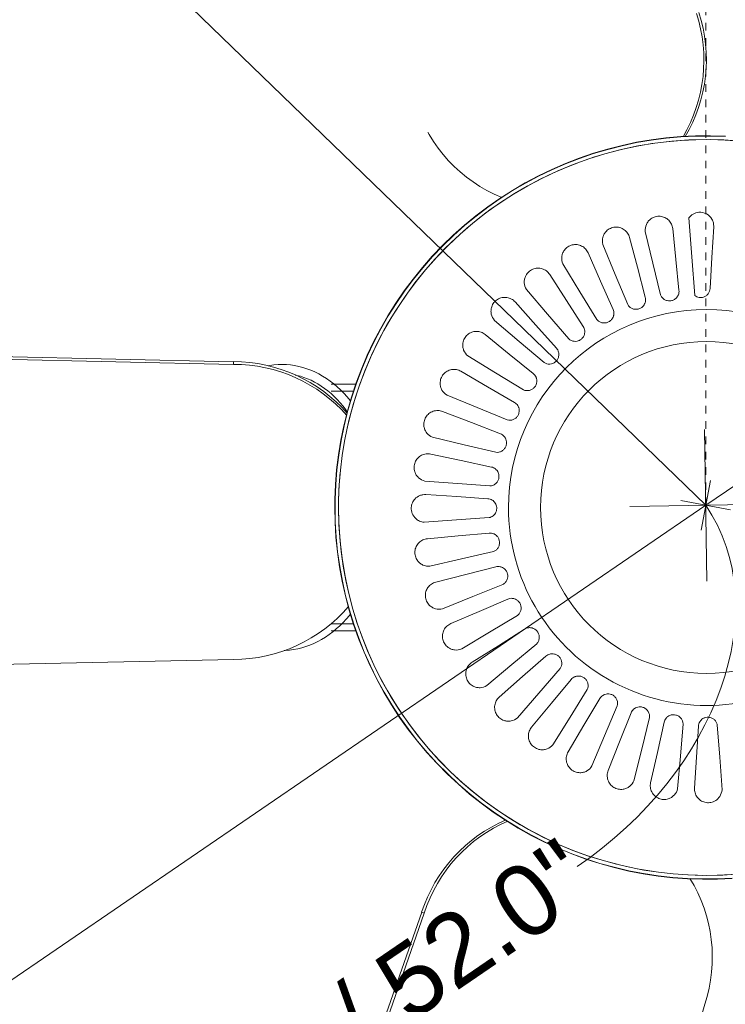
# Model space of a CAD drawing. Header units: millimetres. Extents: x 5734 to 11786, y -2931 to 7544.
# Tile 37 of 41: x 10002 to 10279, y 6399 to 6785. Entities that reach past the tile are written whole.
import ezdxf

# ---------------------------------------------------------------- set-up
doc = ezdxf.new("R2010")
doc.units = ezdxf.units.MM
doc.linetypes.add('Dash', pattern=[6, 3, -3])
doc.layers.add('A-ANNO-DIMS', color=7, linetype='Dash', lineweight=9, true_color=0xd2d2d2)
doc.layers.add('A-ANNO-DIMS-14', color=7, linetype='Continuous', lineweight=9)
doc.layers.add('E-LITE-EQPM', color=7, linetype='Continuous', lineweight=20)
doc.styles.add('Arial', font='arial.ttf', dxfattribs={"height": 28})
doc.dimstyles.new('Diameter_-_3mm_Arial', dxfattribs={"dimscale": 304.8, "dimtxt": 28.567263, "dimasz": 0, "dimexe": 0.110236, "dimexo": 0, "dimgap": 0.068898, "dimtad": 1, "dimjust": 3, "dimdec": 0, "dimzin": 0, "dimdsep": 46, "dimtxsty": 'Arial', "dimblk1": 'NONE', "dimblk2": 'NONE', "dimsah": 1, "dimcen": 0.09, "dimadec": 0, "dimazin": 0, "dimtfac": 1, "dimtdec": 4, "dimtix": 1, "dimtmove": 0, "dimatfit": 2, "dimfxl": 1, "dimtvp": 1, "dimtolj": 1, "dimtzin": 0, "dimarcsym": 2})
doc.dimstyles.new('Radial_-_3mm_Arial', dxfattribs={"dimscale": 304.8, "dimtxt": 28.567263, "dimasz": 0.137795, "dimexe": 0.137795, "dimexo": 0, "dimgap": 0.080381, "dimtad": 1, "dimjust": 3, "dimdec": 0, "dimzin": 0, "dimdsep": 46, "dimtxsty": 'Arial', "dimsah": 1, "dimcen": 0.09, "dimdle": 0.137795, "dimadec": 0, "dimazin": 0, "dimtfac": 1, "dimtdec": 4, "dimtix": 1, "dimtmove": 0, "dimatfit": 2, "dimfxl": 1, "dimtvp": 1, "dimtfill": 1, "dimtolj": 1, "dimtzin": 0, "dimarcsym": 2})

# ---------------------------------------------------------------- blocks, each defined once
blk = doc.blocks.new('33710-13 - 33710-13 ALOHA Brown ceiling fan with light-522279-Planta_PDF')
at = {"layer": 'E-LITE-EQPM'}
for p, q in [((-66.88, 630.61), (-57.1, 185.29)), ((-56.06, 185.29), (-65.84, 630.61)), ((69.31, 630.61), (59.53, 185.29)), ((-578.32, 260.79), (-157.82, 113.88)), ((579.08, 258.48), (158.57, 111.56)), ((158.9, 110.57), (579.4, 257.49)), ((-57.1, 185.29), (-56.06, 185.29)), ((-48.34, 137.31), (-48.34, 147.05)), ((-45.54, 147.05), (-45.54, 138.23)), ((45.54, 138.27), (45.54, 147.05)), ((48.34, 147.05), (48.34, 137.25)), ((-37.19, 140.68), (-37.77, 141.65)), ((621.16, 128.95), (194.62, 0.64)), ((158.57, 111.56), (158.9, 110.57)), ((-24.84, 60.07), (-24.87, 60.05))]:
    blk.add_line(p, q, dxfattribs=at)
at = {"layer": 'E-LITE-EQPM', "flags": 128}
for points in [[(-41.88, 139.52), (-43.33, 140.74), (-44.71, 142), (-46.03, 143.3), (-47.27, 144.64), (-48.43, 146.02), (-49.52, 147.43), (-50.54, 148.87), (-51.47, 150.35), (-52.31, 151.85), (-53.08, 153.38), (-53.76, 154.93), (-54.35, 156.5), (-54.85, 158.09), (-55.26, 159.69), (-55.58, 161.31), (-55.82, 162.93), (-55.95, 164.56), (-56, 166.2), (-55.95, 167.83), (-55.82, 169.46), (-55.58, 171.09), (-55.45, 171.74)], [(55.98, 165.36), (55.98, 165), (55.86, 163.37), (55.66, 161.74), (55.36, 160.13), (54.97, 158.52), (54.49, 156.93), (53.92, 155.35), (53.27, 153.79), (52.53, 152.26), (51.7, 150.75), (50.8, 149.27), (49.81, 147.82), (48.74, 146.4), (47.59, 145.01), (46.37, 143.66), (45.07, 142.35), (43.71, 141.08), (42.28, 139.85), (41.73, 139.42)], [(-51.88, 161.14), (-51.75, 160.49), (-51.39, 159.08), (-50.95, 157.68), (-50.42, 156.29), (-49.82, 154.91), (-49.14, 153.54), (-48.38, 152.2), (-47.54, 150.87), (-46.63, 149.57), (-45.64, 148.29), (-44.58, 147.04), (-43.44, 145.81), (-42.24, 144.62), (-40.96, 143.46), (-39.62, 142.33), (-38.21, 141.24), (-37.37, 140.64)], [(-145.44, -7.39), (-145.62, -1.57), (-145.57, 4.25), (-145.28, 10.07), (-144.76, 15.87), (-144.01, 21.65), (-143.03, 27.39), (-141.82, 33.09), (-140.39, 38.73), (-138.72, 44.32), (-136.84, 49.83), (-134.74, 55.26), (-132.42, 60.6), (-129.89, 65.85), (-127.16, 70.99), (-124.21, 76.02), (-121.08, 80.93), (-117.74, 85.7), (-114.22, 90.34), (-110.52, 94.84), (-106.64, 99.18), (-102.58, 103.37), (-98.37, 107.39), (-94, 111.24), (-89.47, 114.91), (-84.81, 118.39), (-80, 121.69), (-75.07, 124.79), (-70.02, 127.69), (-64.86, 130.39), (-59.59, 132.88), (-54.23, 135.16), (-48.78, 137.22), (-43.26, 139.06), (-37.66, 140.68), (-32.01, 142.07), (-26.3, 143.24), (-20.55, 144.17), (-14.77, 144.88), (-8.96, 145.35), (-3.14, 145.6), (0, 145.63)], [(-145.33, -7.39), (-145.5, -1.57), (-145.45, 4.25), (-145.17, 10.06), (-144.65, 15.86), (-143.9, 21.63), (-142.92, 27.37), (-141.71, 33.06), (-140.27, 38.7), (-138.61, 44.28), (-136.73, 49.79), (-134.63, 55.22), (-132.31, 60.55), (-129.79, 65.8), (-127.05, 70.94), (-124.11, 75.96), (-120.98, 80.86), (-117.65, 85.63), (-114.13, 90.27), (-110.43, 94.76), (-106.55, 99.1), (-102.5, 103.28), (-98.29, 107.3), (-93.92, 111.15), (-89.4, 114.81), (-84.74, 118.3), (-79.94, 121.59), (-75.01, 124.69), (-69.97, 127.59), (-64.81, 130.28), (-59.55, 132.77), (-54.19, 135.05), (-48.75, 137.11), (-43.22, 138.95), (-37.63, 140.56), (-31.98, 141.96), (-26.28, 143.12), (-20.53, 144.06), (-14.76, 144.76), (-8.96, 145.24), (-3.14, 145.48), (0, 145.51)], [(-143.53, -13.07), (-143.93, -7.32), (-144.11, -1.56), (-144.06, 4.21), (-143.77, 9.97), (-143.26, 15.71), (-142.52, 21.42), (-141.55, 27.11), (-140.35, 32.74), (-138.93, 38.33), (-137.28, 43.86), (-135.42, 49.31), (-133.34, 54.69), (-131.05, 59.97), (-128.54, 65.17), (-125.84, 70.26), (-122.93, 75.23), (-119.82, 80.09), (-116.52, 84.81), (-113.04, 89.41), (-109.37, 93.86), (-105.53, 98.15), (-101.52, 102.3), (-97.35, 106.27), (-93.02, 110.08), (-88.54, 113.71), (-83.93, 117.16), (-79.17, 120.42), (-74.29, 123.49), (-69.3, 126.37), (-64.19, 129.04), (-58.98, 131.5), (-53.67, 133.75), (-48.28, 135.79), (-42.81, 137.61), (-37.27, 139.22), (-31.68, 140.6), (-26.03, 141.75), (-20.34, 142.68), (-14.62, 143.38), (-8.87, 143.85), (-3.11, 144.09), (0, 144.12)], [(0, 145.63), (5.82, 145.51), (11.64, 145.17), (17.43, 144.58), (23.2, 143.77), (28.93, 142.73), (34.62, 141.46), (40.25, 139.96), (45.81, 138.24), (51.3, 136.3), (56.71, 134.14), (62.03, 131.76), (67.25, 129.17), (72.36, 126.38), (77.36, 123.39), (82.23, 120.19), (86.97, 116.81), (91.57, 113.24), (96.03, 109.49), (100.33, 105.56), (104.47, 101.46), (108.44, 97.2), (112.24, 92.79), (115.86, 88.23), (119.3, 83.52), (122.54, 78.68), (125.59, 73.72), (128.44, 68.64), (131.08, 63.45), (133.51, 58.16), (135.73, 52.77), (137.74, 47.3), (139.52, 41.75), (141.07, 36.14), (142.41, 30.47), (143.51, 24.75), (144.39, 18.99), (145.03, 13.2), (145.44, 7.39), (145.62, 1.57), (145.57, -4.25), (145.28, -10.07)], [(0, 145.51), (5.82, 145.4), (11.63, 145.05), (17.42, 144.47), (23.18, 143.65), (28.91, 142.61), (34.59, 141.34), (40.21, 139.85), (45.77, 138.13), (51.26, 136.19), (56.67, 134.03), (61.98, 131.65), (67.2, 129.07), (72.3, 126.28), (77.29, 123.29), (82.16, 120.1), (86.9, 116.72), (91.5, 113.15), (95.95, 109.4), (100.25, 105.47), (104.38, 101.38), (108.36, 97.12), (112.15, 92.71), (115.77, 88.15), (119.2, 83.45), (122.45, 78.62), (125.49, 73.66), (128.34, 68.58), (130.98, 63.4), (133.41, 58.11), (135.62, 52.73), (137.62, 47.26), (139.4, 41.72), (140.96, 36.11), (142.29, 30.45), (143.4, 24.73), (144.27, 18.98), (144.91, 13.19), (145.33, 7.39), (145.5, 1.57), (145.45, -4.25), (145.17, -10.06)], [(0, 144.12), (5.76, 144), (11.52, 143.66), (17.25, 143.08), (22.96, 142.28), (28.63, 141.25), (34.26, 139.99), (39.83, 138.51), (45.34, 136.8), (50.77, 134.88), (56.12, 132.74), (61.39, 130.39), (66.55, 127.83), (71.61, 125.07), (76.55, 122.11), (81.38, 118.95), (86.07, 115.6), (90.62, 112.06), (95.03, 108.35), (99.29, 104.46), (103.39, 100.41), (107.32, 96.19), (111.08, 91.83), (114.66, 87.31), (118.06, 82.66), (121.27, 77.87), (124.29, 72.96), (127.11, 67.93), (129.72, 62.79), (132.13, 57.55), (134.33, 52.22), (136.31, 46.81), (138.07, 41.32), (139.61, 35.77), (140.93, 30.16), (142.02, 24.5), (142.89, 18.8), (143.53, 13.07), (143.93, 7.32), (144.11, 1.56), (144.06, -4.21), (143.77, -9.97)], [(-20.93, 108), (-18.38, 96.13), (-15.84, 84.27)], [(-8.41, 84.84), (-9.38, 97.55), (-10.36, 110.27)], [(-5.04, 109.89), (-4.24, 97.78), (-3.44, 85.67)], [(3.99, 85.16), (4.87, 97.88), (5.75, 110.6)], [(12.25, 109.32), (11.14, 97.24), (10.03, 85.15)], [(17.29, 83.48), (20.15, 95.91), (23.01, 108.33)], [(-21.6, 82.47), (-24.56, 94.88), (-27.51, 107.28)], [(29.23, 106.05), (26.24, 94.29), (23.25, 82.53)], [(-34.26, 78.07), (-39.12, 89.85), (-43.99, 101.64)], [(-37.6, 103.38), (-33.22, 92.06), (-28.85, 80.74)], [(30.16, 79.74), (34.93, 91.56), (39.7, 103.39)], [(45.49, 100.16), (40.69, 89.01), (35.9, 77.86)], [(-46.07, 71.73), (-52.72, 82.61), (-59.37, 93.49)], [(-53.33, 96.21), (-47.24, 85.72), (-41.14, 75.22)], [(42.28, 74.03), (48.85, 84.96), (55.42, 95.89)], [(60.63, 91.79), (54.14, 81.53), (47.66, 71.28)], [(-67.75, 86.67), (-60.09, 77.26), (-52.43, 67.85)], [(53.36, 66.49), (61.56, 76.25), (69.76, 86.02)], [(-56.74, 63.63), (-65.02, 73.33), (-73.29, 83.03)], [(74.26, 81.16), (66.25, 72.04), (58.24, 62.93)], [(-80.5, 74.98), (-71.45, 66.88), (-62.41, 58.79)], [(63.12, 57.3), (72.75, 65.66), (82.38, 74.02)], [(-66.01, 53.95), (-75.71, 62.23), (-85.4, 70.52)], [(86.06, 68.52), (76.72, 60.77), (67.38, 53.02)], [(-91.25, 61.43), (-81.05, 54.86), (-70.85, 48.28)], [(71.32, 46.7), (82.14, 53.45), (92.96, 60.2)], [(-73.65, 42.94), (-84.52, 49.6), (-95.4, 56.26)], [(95.74, 54.18), (85.3, 47.99), (74.86, 41.81)], [(-99.76, 46.37), (-88.65, 41.48), (-77.55, 36.58)], [(77.76, 34.94), (89.51, 39.91), (101.25, 44.88)], [(-79.47, 30.86), (-91.25, 35.74), (-103.03, 40.62)], [(103.05, 38.51), (91.77, 34.03), (80.48, 29.56)], [(-105.79, 30.17), (-94.06, 27.07), (-82.32, 23.98)], [(82.28, 22.32), (94.65, 25.39), (107.03, 28.46)], [(-83.33, 18.03), (-95.73, 21), (-108.13, 23.97)], [(107.81, 21.88), (95.97, 19.23), (84.12, 16.58)], [(-109.21, 13.21), (-97.14, 12), (-85.06, 10.78)], [(84.76, 9.15), (97.46, 10.24), (110.17, 11.33)], [(-82.98, 4.58), (-98.2, 5.76), (-113.42, 6.95)], [(109.91, 4.71), (97.79, 3.95), (85.68, 3.19)], [(-109.93, -2.81), (-97.85, -2.13), (-85.77, -1.44)], [(85.15, -4.24), (97.87, -5.16), (110.58, -6.07)]]:
    blk.add_lwpolyline(points, dxfattribs=at)
at = {"layer": 'E-LITE-EQPM'}
for radius, start, end in [(144.12, 90, 95.5104), (144.12, 8.1818, 90), (144.12, 100.9091, 270), (77.55, 90, 270), (77.55, 270, 90), (144.12, 280.9091, 2.7273)]:
    blk.add_arc((0, 0), radius, start, end, dxfattribs=at)
for centre, major_axis, start_param, end_param in [((0.69, 185.29), (0, 58.69), 1.570796, 2.434046), ((1.74, 185.29), (0, 58.69), 1.570796, 2.429003), ((1.74, 185.29), (0, 58.69), 3.836915, 4.712389), ((-175.68, 58.91), (-55.82, 18.14), 3.836787, 4.712389), ((176.43, 56.6), (55.82, 18.14), 1.570796, 2.43474), ((176.76, 55.61), (55.82, 18.14), 1.570796, 2.429083), ((-176.01, 57.92), (-55.82, 18.14), 1.570796, 2.432733), ((-175.68, 58.91), (-55.82, 18.14), 1.570796, 2.426991), ((176.76, 55.61), (55.82, 18.14), 3.836776, 4.712389)]:
    blk.add_ellipse(centre, major_axis=major_axis, ratio=0.984808, start_param=start_param, end_param=end_param, dxfattribs=at)
for points, knots in [([(-10.36, 110.27), (-10.56, 111.18), (-11.11, 112.26), (-12.12, 113.25), (-12.88, 113.82), (-14.1, 114.4), (-15.85, 114.64), (-17.73, 114.24), (-19.36, 113.21), (-20.53, 111.69), (-21.11, 109.87), (-21.06, 108.61), (-20.93, 108)], [-1, -1, -1, -1, -0.833333, -0.791667, -0.75, -0.666667, -0.555556, -0.444444, -0.333333, -0.222222, -0.111111, 0, 0, 0, 0]), ([(0, 115.64), (-0.61, 115.6), (-1.81, 115.31), (-3.54, 114.19), (-4.6, 112.66), (-5.03, 111.1), (-5.06, 110.29), (-5.04, 109.89)], [-1, -1, -1, -1, -0.785714, -0.571429, -0.285714, -0.142857, 0, 0, 0, 0]), ([(5.75, 110.6), (5.71, 111.2), (5.43, 112.39), (4.33, 114.11), (2.46, 115.43), (0.81, 115.69), (0, 115.64)], [-1, -1, -1, -1, -0.785714, -0.571429, -0.285714, 0, 0, 0, 0]), ([(23.01, 108.33), (23.1, 109.27), (22.89, 110.46), (22.22, 111.71), (21.67, 112.47), (20.68, 113.39), (19.08, 114.15), (17.16, 114.32), (15.3, 113.83), (13.73, 112.73), (12.64, 111.17), (12.31, 109.94), (12.25, 109.32)], [-1, -1, -1, -1, -0.833333, -0.791667, -0.75, -0.666667, -0.555556, -0.444444, -0.333333, -0.222222, -0.111111, 0, 0, 0, 0]), ([(-27.51, 107.28), (-27.85, 108.15), (-28.56, 109.13), (-29.72, 109.95), (-30.56, 110.39), (-31.85, 110.78), (-33.62, 110.74), (-35.42, 110.05), (-36.86, 108.77), (-37.78, 107.09), (-38.07, 105.21), (-37.82, 103.96), (-37.6, 103.38)], [-1, -1, -1, -1, -0.833333, -0.791667, -0.75, -0.666667, -0.555556, -0.444444, -0.333333, -0.222222, -0.111111, 0, 0, 0, 0]), ([(39.7, 103.39), (39.94, 104.3), (39.92, 105.51), (39.45, 106.84), (39.03, 107.69), (38.19, 108.75), (36.73, 109.75), (34.87, 110.22), (32.95, 110.02), (31.23, 109.18), (29.9, 107.81), (29.38, 106.66), (29.23, 106.05)], [-1, -1, -1, -1, -0.833333, -0.791667, -0.75, -0.666667, -0.555556, -0.444444, -0.333333, -0.222222, -0.111111, 0, 0, 0, 0]), ([(-43.99, 101.64), (-44.46, 102.45), (-45.31, 103.31), (-46.59, 103.93), (-47.48, 104.24), (-48.82, 104.41), (-50.56, 104.11), (-52.23, 103.14), (-53.46, 101.65), (-54.1, 99.85), (-54.08, 97.94), (-53.65, 96.75), (-53.33, 96.21)], [-1, -1, -1, -1, -0.833333, -0.791667, -0.75, -0.666667, -0.555556, -0.444444, -0.333333, -0.222222, -0.111111, 0, 0, 0, 0]), ([(55.42, 95.89), (55.79, 96.75), (55.96, 97.95), (55.71, 99.34), (55.42, 100.24), (54.77, 101.42), (53.48, 102.64), (51.71, 103.4), (49.79, 103.5), (47.95, 102.94), (46.43, 101.79), (45.74, 100.73), (45.49, 100.16)], [-1, -1, -1, -1, -0.833333, -0.791667, -0.75, -0.666667, -0.555556, -0.444444, -0.333333, -0.222222, -0.111111, 0, 0, 0, 0]), ([(-59.37, 93.49), (-59.96, 94.22), (-60.95, 94.93), (-62.3, 95.35), (-63.23, 95.51), (-64.58, 95.47), (-66.25, 94.9), (-67.74, 93.68), (-68.73, 92.02), (-69.08, 90.13), (-68.77, 88.26), (-68.15, 87.15), (-67.75, 86.67)], [-1, -1, -1, -1, -0.833333, -0.791667, -0.75, -0.666667, -0.555556, -0.444444, -0.333333, -0.222222, -0.111111, 0, 0, 0, 0]), ([(69.76, 86.02), (70.26, 86.81), (70.62, 87.97), (70.59, 89.38), (70.45, 90.32), (69.99, 91.58), (68.91, 92.99), (67.27, 94.01), (65.39, 94.42), (63.49, 94.15), (61.81, 93.26), (60.96, 92.32), (60.63, 91.79)], [-1, -1, -1, -1, -0.833333, -0.791667, -0.75, -0.666667, -0.555556, -0.444444, -0.333333, -0.222222, -0.111111, 0, 0, 0, 0]), ([(0, 82.17), (0.61, 82.12), (1.85, 82.32), (3.09, 83.26), (3.74, 84.29), (3.93, 84.87), (3.99, 85.16)], [-1, -1, -1, -1, -0.666667, -0.333333, -0.166667, 0, 0, 0, 0]), ([(10.03, 85.15), (9.97, 84.56), (10.08, 83.8), (10.47, 82.99), (10.79, 82.48), (11.37, 81.85), (12.33, 81.27), (13.52, 80.99), (14.74, 81.11), (15.85, 81.6), (16.75, 82.41), (17.15, 83.11), (17.29, 83.48)], [-1, -1, -1, -1, -0.833333, -0.791667, -0.75, -0.666667, -0.555556, -0.444444, -0.333333, -0.222222, -0.111111, 0, 0, 0, 0]), ([(-73.29, 83.03), (-73.99, 83.65), (-75.07, 84.2), (-76.47, 84.41), (-77.42, 84.42), (-78.74, 84.17), (-80.31, 83.34), (-81.59, 81.9), (-82.3, 80.11), (-82.35, 78.19), (-81.75, 76.39), (-80.96, 75.39), (-80.5, 74.98)], [-1, -1, -1, -1, -0.833333, -0.791667, -0.75, -0.666667, -0.555556, -0.444444, -0.333333, -0.222222, -0.111111, 0, 0, 0, 0]), ([(-28.85, 80.74), (-28.63, 80.19), (-28.2, 79.56), (-27.49, 79), (-26.98, 78.69), (-26.18, 78.38), (-25.06, 78.28), (-23.87, 78.57), (-22.83, 79.21), (-22.05, 80.15), (-21.61, 81.27), (-21.56, 82.08), (-21.6, 82.47)], [-1, -1, -1, -1, -0.833333, -0.791667, -0.75, -0.666667, -0.555556, -0.444444, -0.333333, -0.222222, -0.111111, 0, 0, 0, 0]), ([(-15.84, 84.27), (-15.71, 83.68), (-15.38, 82.99), (-14.77, 82.33), (-14.31, 81.94), (-13.57, 81.51), (-12.48, 81.24), (-11.26, 81.34), (-10.13, 81.81), (-9.22, 82.61), (-8.6, 83.65), (-8.43, 84.44), (-8.41, 84.84)], [-1, -1, -1, -1, -0.833333, -0.791667, -0.75, -0.666667, -0.555556, -0.444444, -0.333333, -0.222222, -0.111111, 0, 0, 0, 0]), ([(23.25, 82.53), (23.1, 81.95), (23.09, 81.19), (23.35, 80.32), (23.59, 79.77), (24.06, 79.06), (24.91, 78.33), (26.04, 77.87), (27.27, 77.8), (28.44, 78.11), (29.46, 78.77), (29.96, 79.39), (30.16, 79.74)], [-1, -1, -1, -1, -0.833333, -0.791667, -0.75, -0.666667, -0.555556, -0.444444, -0.333333, -0.222222, -0.111111, 0, 0, 0, 0]), ([(82.38, 74.02), (83, 74.72), (83.54, 75.81), (83.73, 77.21), (83.73, 78.16), (83.47, 79.48), (82.63, 81.04), (81.18, 82.31), (79.38, 83), (77.46, 83.04), (75.66, 82.42), (74.67, 81.63), (74.26, 81.16)], [-1, -1, -1, -1, -0.833333, -0.791667, -0.75, -0.666667, -0.555556, -0.444444, -0.333333, -0.222222, -0.111111, 0, 0, 0, 0]), ([(-41.14, 75.22), (-40.85, 74.71), (-40.32, 74.16), (-39.53, 73.72), (-38.97, 73.49), (-38.14, 73.31), (-37.02, 73.39), (-35.89, 73.85), (-34.96, 74.65), (-34.34, 75.7), (-34.08, 76.88), (-34.16, 77.68), (-34.26, 78.07)], [-1, -1, -1, -1, -0.833333, -0.791667, -0.75, -0.666667, -0.555556, -0.444444, -0.333333, -0.222222, -0.111111, 0, 0, 0, 0]), ([(35.9, 77.86), (35.66, 77.32), (35.53, 76.56), (35.65, 75.67), (35.8, 75.09), (36.15, 74.31), (36.88, 73.46), (37.93, 72.83), (39.12, 72.56), (40.33, 72.68), (41.44, 73.18), (42.04, 73.72), (42.28, 74.03)], [-1, -1, -1, -1, -0.833333, -0.791667, -0.75, -0.666667, -0.555556, -0.444444, -0.333333, -0.222222, -0.111111, 0, 0, 0, 0]), ([(-85.4, 70.52), (-86.19, 71.02), (-87.34, 71.4), (-88.76, 71.38), (-89.69, 71.24), (-90.96, 70.79), (-92.37, 69.72), (-93.42, 68.1), (-93.84, 66.22), (-93.59, 64.32), (-92.71, 62.63), (-91.78, 61.77), (-91.25, 61.43)], [-1, -1, -1, -1, -0.833333, -0.791667, -0.75, -0.666667, -0.555556, -0.444444, -0.333333, -0.222222, -0.111111, 0, 0, 0, 0]), ([(-52.43, 67.85), (-52.05, 67.38), (-51.44, 66.92), (-50.6, 66.61), (-50.01, 66.47), (-49.15, 66.43), (-48.07, 66.68), (-47.02, 67.32), (-46.23, 68.25), (-45.78, 69.38), (-45.7, 70.59), (-45.91, 71.37), (-46.07, 71.73)], [-1, -1, -1, -1, -0.833333, -0.791667, -0.75, -0.666667, -0.555556, -0.444444, -0.333333, -0.222222, -0.111111, 0, 0, 0, 0]), ([(47.66, 71.28), (47.34, 70.77), (47.09, 70.05), (47.07, 69.15), (47.12, 68.55), (47.35, 67.72), (47.94, 66.77), (48.87, 65.98), (50.01, 65.53), (51.23, 65.46), (52.4, 65.78), (53.07, 66.22), (53.36, 66.49)], [-1, -1, -1, -1, -0.833333, -0.791667, -0.75, -0.666667, -0.555556, -0.444444, -0.333333, -0.222222, -0.111111, 0, 0, 0, 0]), ([(92.96, 60.2), (93.68, 60.79), (94.39, 61.78), (94.79, 63.14), (94.95, 64.07), (94.9, 65.42), (94.31, 67.09), (93.07, 68.57), (91.41, 69.54), (89.52, 69.87), (87.64, 69.54), (86.54, 68.91), (86.06, 68.52)], [-1, -1, -1, -1, -0.833333, -0.791667, -0.75, -0.666667, -0.555556, -0.444444, -0.333333, -0.222222, -0.111111, 0, 0, 0, 0]), ([(-62.41, 58.79), (-61.97, 58.39), (-61.29, 58.03), (-60.41, 57.86), (-59.81, 57.81), (-58.96, 57.9), (-57.92, 58.32), (-56.99, 59.12), (-56.36, 60.16), (-56.09, 61.35), (-56.2, 62.56), (-56.53, 63.29), (-56.74, 63.63)], [-1, -1, -1, -1, -0.833333, -0.791667, -0.75, -0.666667, -0.555556, -0.444444, -0.333333, -0.222222, -0.111111, 0, 0, 0, 0]), ([(58.24, 62.93), (57.85, 62.48), (57.49, 61.8), (57.32, 60.92), (57.28, 60.32), (57.38, 59.47), (57.81, 58.43), (58.61, 57.51), (59.66, 56.88), (60.85, 56.63), (62.06, 56.75), (62.79, 57.08), (63.12, 57.3)], [-1, -1, -1, -1, -0.833333, -0.791667, -0.75, -0.666667, -0.555556, -0.444444, -0.333333, -0.222222, -0.111111, 0, 0, 0, 0]), ([(-95.4, 56.26), (-96.25, 56.64), (-97.45, 56.83), (-98.85, 56.59), (-99.75, 56.3), (-100.93, 55.66), (-102.16, 54.38), (-102.94, 52.62), (-103.06, 50.7), (-102.51, 48.86), (-101.38, 47.33), (-100.33, 46.62), (-99.76, 46.37)], [-1, -1, -1, -1, -0.833333, -0.791667, -0.75, -0.666667, -0.555556, -0.444444, -0.333333, -0.222222, -0.111111, 0, 0, 0, 0]), ([(101.25, 44.88), (102.05, 45.36), (102.9, 46.22), (103.52, 47.5), (103.81, 48.4), (103.98, 49.74), (103.66, 51.48), (102.67, 53.13), (101.18, 54.35), (99.37, 54.98), (97.46, 54.95), (96.28, 54.5), (95.74, 54.18)], [-1, -1, -1, -1, -0.833333, -0.791667, -0.75, -0.666667, -0.555556, -0.444444, -0.333333, -0.222222, -0.111111, 0, 0, 0, 0]), ([(-70.85, 48.28), (-70.35, 47.96), (-69.63, 47.71), (-68.73, 47.68), (-68.13, 47.73), (-67.3, 47.95), (-66.35, 48.52), (-65.55, 49.45), (-65.09, 50.59), (-65.01, 51.8), (-65.31, 52.98), (-65.75, 53.65), (-66.01, 53.95)], [-1, -1, -1, -1, -0.833333, -0.791667, -0.75, -0.666667, -0.555556, -0.444444, -0.333333, -0.222222, -0.111111, 0, 0, 0, 0]), ([(67.38, 53.02), (66.92, 52.64), (66.46, 52.03), (66.16, 51.18), (66.03, 50.6), (65.99, 49.74), (66.25, 48.65), (66.9, 47.61), (67.84, 46.83), (68.98, 46.39), (70.19, 46.33), (70.96, 46.54), (71.32, 46.7)], [-1, -1, -1, -1, -0.833333, -0.791667, -0.75, -0.666667, -0.555556, -0.444444, -0.333333, -0.222222, -0.111111, 0, 0, 0, 0]), ([(-77.55, 36.58), (-77, 36.34), (-76.25, 36.21), (-75.35, 36.31), (-74.77, 36.46), (-73.99, 36.81), (-73.13, 37.53), (-72.49, 38.57), (-72.21, 39.76), (-72.32, 40.97), (-72.81, 42.08), (-73.34, 42.69), (-73.65, 42.94)], [-1, -1, -1, -1, -0.833333, -0.791667, -0.75, -0.666667, -0.555556, -0.444444, -0.333333, -0.222222, -0.111111, 0, 0, 0, 0]), ([(-103.03, 40.62), (-103.94, 40.85), (-105.15, 40.85), (-106.49, 40.39), (-107.34, 39.98), (-108.41, 39.15), (-109.42, 37.7), (-109.91, 35.84), (-109.73, 33.92), (-108.9, 32.19), (-107.54, 30.85), (-106.39, 30.32), (-105.79, 30.17)], [-1, -1, -1, -1, -0.833333, -0.791667, -0.75, -0.666667, -0.555556, -0.444444, -0.333333, -0.222222, -0.111111, 0, 0, 0, 0]), ([(74.86, 41.81), (74.35, 41.5), (73.8, 40.97), (73.37, 40.18), (73.14, 39.62), (72.97, 38.78), (73.06, 37.67), (73.53, 36.54), (74.34, 35.62), (75.39, 35.01), (76.58, 34.75), (77.38, 34.84), (77.76, 34.94)], [-1, -1, -1, -1, -0.833333, -0.791667, -0.75, -0.666667, -0.555556, -0.444444, -0.333333, -0.222222, -0.111111, 0, 0, 0, 0]), ([(107.03, 28.46), (107.9, 28.8), (108.88, 29.53), (109.68, 30.69), (110.12, 31.53), (110.49, 32.83), (110.44, 34.6), (109.73, 36.39), (108.45, 37.82), (106.75, 38.72), (104.87, 38.99), (103.63, 38.74), (103.05, 38.51)], [-1, -1, -1, -1, -0.833333, -0.791667, -0.75, -0.666667, -0.555556, -0.444444, -0.333333, -0.222222, -0.111111, 0, 0, 0, 0]), ([(-82.32, 23.98), (-81.74, 23.83), (-80.98, 23.81), (-80.11, 24.06), (-79.56, 24.29), (-78.84, 24.76), (-78.11, 25.6), (-77.64, 26.73), (-77.55, 27.95), (-77.85, 29.13), (-78.5, 30.15), (-79.13, 30.66), (-79.47, 30.86)], [-1, -1, -1, -1, -0.833333, -0.791667, -0.75, -0.666667, -0.555556, -0.444444, -0.333333, -0.222222, -0.111111, 0, 0, 0, 0]), ([(80.48, 29.56), (79.93, 29.34), (79.31, 28.9), (78.76, 28.18), (78.45, 27.67), (78.15, 26.87), (78.06, 25.75), (78.35, 24.56), (79.01, 23.53), (79.95, 22.76), (81.08, 22.32), (81.88, 22.28), (82.28, 22.32)], [-1, -1, -1, -1, -0.833333, -0.791667, -0.75, -0.666667, -0.555556, -0.444444, -0.333333, -0.222222, -0.111111, 0, 0, 0, 0]), ([(-108.13, 23.97), (-109.06, 24.06), (-110.25, 23.87), (-111.51, 23.21), (-112.28, 22.66), (-113.21, 21.68), (-113.98, 20.09), (-114.17, 18.17), (-113.69, 16.3), (-112.6, 14.72), (-111.05, 13.62), (-109.83, 13.27), (-109.21, 13.21)], [-1, -1, -1, -1, -0.833333, -0.791667, -0.75, -0.666667, -0.555556, -0.444444, -0.333333, -0.222222, -0.111111, 0, 0, 0, 0]), ([(110.17, 11.33), (111.08, 11.54), (112.16, 12.1), (113.14, 13.12), (113.7, 13.88), (114.27, 15.1), (114.5, 16.86), (114.08, 18.74), (113.03, 20.36), (111.5, 21.51), (109.68, 22.08), (108.42, 22.02), (107.81, 21.88)], [-1, -1, -1, -1, -0.833333, -0.791667, -0.75, -0.666667, -0.555556, -0.444444, -0.333333, -0.222222, -0.111111, 0, 0, 0, 0]), ([(-85.06, 10.78), (-84.47, 10.72), (-83.71, 10.82), (-82.89, 11.2), (-82.38, 11.52), (-81.75, 12.09), (-81.16, 13.04), (-80.87, 14.23), (-80.97, 15.45), (-81.46, 16.57), (-82.26, 17.48), (-82.96, 17.88), (-83.33, 18.03)], [-1, -1, -1, -1, -0.833333, -0.791667, -0.75, -0.666667, -0.555556, -0.444444, -0.333333, -0.222222, -0.111111, 0, 0, 0, 0]), ([(84.12, 16.58), (83.54, 16.45), (82.85, 16.11), (82.2, 15.49), (81.82, 15.03), (81.39, 14.29), (81.13, 13.2), (81.23, 11.98), (81.72, 10.86), (82.53, 9.95), (83.58, 9.34), (84.36, 9.17), (84.76, 9.15)], [-1, -1, -1, -1, -0.833333, -0.791667, -0.75, -0.666667, -0.555556, -0.444444, -0.333333, -0.222222, -0.111111, 0, 0, 0, 0]), ([(-113.42, 6.95), (-114.04, 6.49), (-115.09, 5.32), (-115.87, 2.79), (-115.27, -0.12), (-113.39, -2.02), (-111.47, -2.76), (-110.44, -2.84), (-109.93, -2.81)], [-1, -1, -1, -1, -0.833333, -0.666667, -0.444444, -0.222222, -0.111111, 0, 0, 0, 0]), ([(-85.77, -1.44), (-85.4, -1.42), (-84.66, -1.26), (-83.67, -0.72), (-82.87, 0.1), (-82.25, 1.33), (-82.13, 2.96), (-82.62, 4.1), (-82.98, 4.58)], [-1, -1, -1, -1, -0.861111, -0.722222, -0.583333, -0.444444, -0.222222, 0, 0, 0, 0]), ([(110.58, -6.07), (111.52, -6.01), (112.67, -5.63), (113.8, -4.77), (114.47, -4.11), (115.22, -2.99), (115.73, -1.29), (115.6, 0.63), (114.83, 2.39), (113.5, 3.77), (111.79, 4.61), (110.53, 4.75), (109.91, 4.71)], [-1, -1, -1, -1, -0.833333, -0.791667, -0.75, -0.666667, -0.555556, -0.444444, -0.333333, -0.222222, -0.111111, 0, 0, 0, 0]), ([(85.68, 3.19), (85.09, 3.15), (84.36, 2.93), (83.61, 2.42), (83.16, 2.02), (82.63, 1.35), (82.2, 0.32), (82.11, -0.9), (82.41, -2.09), (83.07, -3.11), (84.01, -3.88), (84.76, -4.16), (85.15, -4.24)], [-1, -1, -1, -1, -0.833333, -0.791667, -0.75, -0.666667, -0.555556, -0.444444, -0.333333, -0.222222, -0.111111, 0, 0, 0, 0])]:
    blk.add_open_spline(points, degree=3, knots=knots, dxfattribs=at)
blk.add_open_spline([(-3.44, 85.67), (-3.4, 85.08), (-3.04, 83.92), (-1.76, 82.61), (-0.6, 82.22), (0, 82.17)], degree=3, dxfattribs=at)
blk = doc.blocks.new('DIMBLOCK9-Planta_PDF')
at = {"layer": 'A-ANNO-DIMS-14', "color": 8, "true_color": 0x787878, "transparency": 16777216}
for p, q in [((10270.99, 6594.95), (10815.84, 6967.43)), ((10269.16, 6585.22), (10272.82, 6604.68)), ((10261.26, 6596.78), (10280.72, 6593.12)), ((10270.99, 6594.95), (9726.14, 6222.48))]:
    blk.add_line(p, q, dxfattribs=at)
for start, end in [(31.441, 37.27475), (211.441, 217.27475)]:
    blk.add_arc((10270.99, 6594.95), 660, start, end, dxfattribs=at)
blk.add_ellipse((10170.69, 6526.39), major_axis=(100.29, 68.56), ratio=0.727559, start_param=4.712389, end_param=6.283185, dxfattribs=at)
at = {"layer": 'A-ANNO-DIMS-14', "color": 0, "transparency": 16777216, "insert": (10011.47, 6327.88), "char_height": 28, "width": 292.1772, "attachment_point": 1, "rotation": 34.3579, "line_spacing_factor": 0.941778, "style": 'Arial'}
blk.add_mtext('ø 1320 / 52.0"', dxfattribs=at)
blk = doc.blocks.new('_None')
blk = doc.blocks.new('DIMBLOCK10-Planta_PDF')
at = {"layer": 'A-ANNO-DIMS-14', "transparency": 16777216}
blk.add_hatch(color=256, dxfattribs=at).paths.add_polyline_path([(9796.77, 7053.99), (9823.1, 7020.81), (9830.79, 7028.76)])
for p, q in [((10270.99, 6594.95), (9766.59, 7083.21)), ((9796.77, 7053.99), (9823.1, 7020.81)), ((9830.79, 7028.76), (9796.77, 7053.99)), ((9823.1, 7020.81), (9830.79, 7028.76)), ((10270.5, 6624.65), (10271.47, 6565.26)), ((10241.29, 6594.47), (10300.68, 6595.44))]:
    blk.add_line(p, q, dxfattribs=at)
blk.add_arc((10270.99, 6594.95), 660, 132.28547, 139.57766, dxfattribs=at)
at = {"layer": 'A-ANNO-DIMS-14', "color": 0, "transparency": 16777216, "insert": (10002.78, 6939.26), "char_height": 28, "width": 245.239, "attachment_point": 1, "rotation": 315.9316, "line_spacing_factor": 0.941778, "style": 'Arial', "bg_fill": 3, "box_fill_scale": 1.25, "bg_fill_color": 256, "bg_fill_true_color": 13158600, "bg_fill_transparency": 0}
blk.add_mtext('R 660 26.0"', dxfattribs=at)

msp = doc.modelspace()

# ---------------------------------------------------------------- linework, layer by layer
at = {"layer": 'A-ANNO-DIMS'}
msp.add_line((10270.99, 6594.95), (10270.99, 7543.96), dxfattribs=at)
msp.add_circle((10270.99, 6594.95), 660, dxfattribs=at)
at = {"layer": 'E-LITE-EQPM'}
for start, end in [(0, 180), (180, 0)]:
    msp.add_arc((10271.28, 6594.11), 65, start, end, dxfattribs=at)

# ---------------------------------------------------------------- block references
at = {"layer": 'E-LITE-EQPM', "extrusion": (0, 0, -1), "rotation": 270.0000000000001}
msp.add_blockref('33710-13 - 33710-13 ALOHA Brown ceiling fan with light-522279-Planta_PDF', (-10271.28, 6594.11), dxfattribs=at)

# ---------------------------------------------------------------- dimensions: what is measured, and where the dimension line sits
at = {"layer": 'A-ANNO-DIMS', "color": 8, "linetype": 'Continuous', "true_color": 0x787878}
dim = msp.add_diameter_dim_2p(p1=(10815.84, 6967.43), p2=(9726.14, 6222.48), dimstyle='Diameter_-_3mm_Arial', override={"dimpost": 'ø<>'}, dxfattribs=at)
dim.commit()
dim.dimension.update_dxf_attribs({"geometry": 'DIMBLOCK9-Planta_PDF', "text_midpoint": (10248.91, 6627.25)})

# ---------------------------------------------------------------- next in the draw order: dimensions: what is measured, and where the dimension line sits
at = {"layer": 'A-ANNO-DIMS', "color": 7, "linetype": 'Continuous'}
dim = msp.add_radius_dim(center=(10270.99, 6594.95), mpoint=(9796.77, 7053.99), dimstyle='Radial_-_3mm_Arial', override={"dimpost": 'R<>'}, dxfattribs=at)
dim.commit()
dim.dimension.update_dxf_attribs({"geometry": 'DIMBLOCK10-Planta_PDF', "text_midpoint": (10078.49, 6840.36)})

doc.saveas('drawing.dxf')
